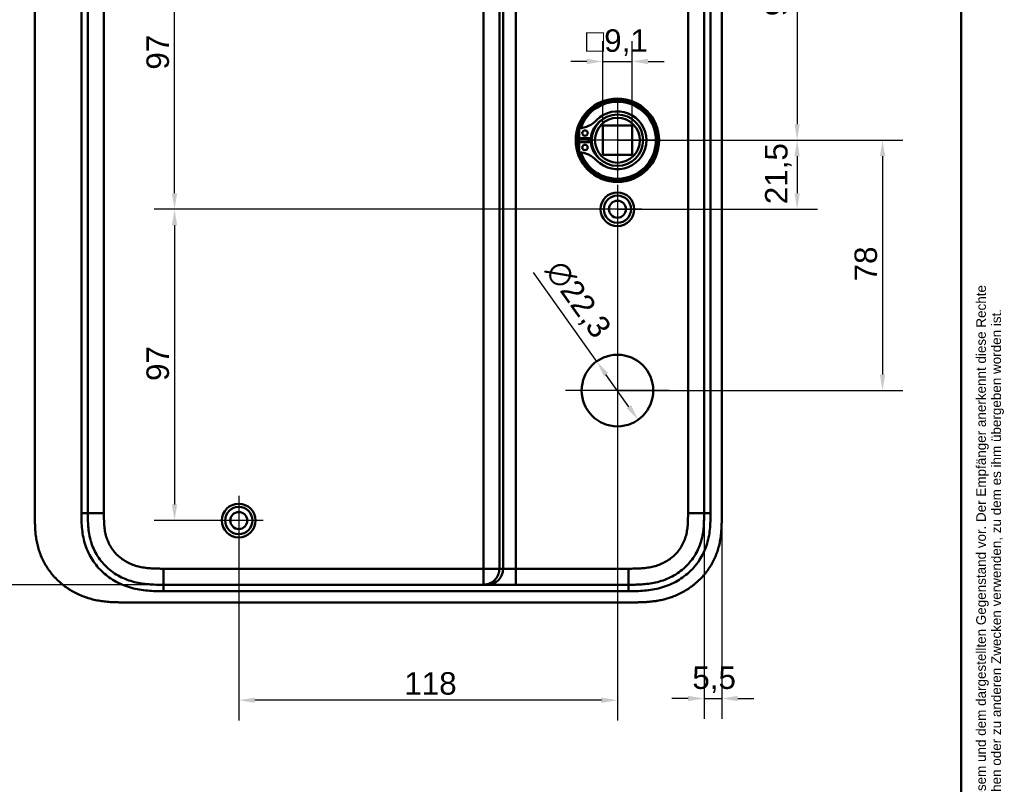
# Model space of a CAD drawing. Header units: millimetres. Extents: x 20 to 833, y 20 to 574.
# Tile 12 of 13: x 527 to 833, y 212 to 451. Entities that reach past the tile are written whole.
import ezdxf
from ezdxf.enums import TextEntityAlignment as Align

# ---------------------------------------------------------------- set-up
doc = ezdxf.new("R2010")
doc.units = ezdxf.units.MM
doc.header["$LTSCALE"] = 2
for name, color, linetype, lineweight in [('Bemaßungen(DIN)', 7, 'Continuous', 25), ('Mittelpunktmarkierung(DIN)', 7, 'Continuous', 25), ('Sichtbare Kanten(DIN)', 7, 'Continuous', 50), ('Sichtbare tangentiale Kanten(DIN)', 7, 'Continuous', 50), ('Skizziergeometrie(DIN)', 7, 'Continuous', 50), ('Symbole(DIN)', 7, 'Continuous', 25)]:
    doc.layers.add(name, color=color, linetype=linetype, lineweight=lineweight)
doc.styles.add('Aktuell-DIN', font='arial.ttf')
doc.styles.add('STANDARD-DIN~0', font='arial.ttf')
doc.styles.add('Textstil10', font='arial.ttf')
doc.styles.add('Textstil41', font='arial.ttf', dxfattribs={"width": 0.8})
doc.styles.add('Textstil83', font='arial.ttf', dxfattribs={"width": 0.8})
doc.dimstyles.new('CAD-LAN', dxfattribs={"dimscale": 2, "dimtxt": 3.5, "dimasz": 2.5, "dimexe": 3.175, "dimexo": 0, "dimgap": 0.8, "dimtad": 1, "dimrnd": 1e-08, "dimtxsty": 'STANDARD-DIN~0', "dimcen": 0.09, "dimdle": 10, "dimclrd": 250, "dimclre": 250, "dimclrt": 250, "dimadec": 0, "dimazin": 2, "dimtfac": 1, "dimtmove": 0, "dimatfit": 3, "dimfxl": 1, "dimtolj": 1, "dimtzin": 0, "dimlwd": 25, "dimlwe": 25, "dimarcsym": 0})

# ---------------------------------------------------------------- blocks, each defined once
blk = doc.blocks.new('Ränder Standardrahmen')
at = {"layer": 'Skizziergeometrie(DIN)', "flags": 128}
blk.add_lwpolyline([(10, 10), (10, 287), (410, 287), (410, 10), (10, 10)], dxfattribs=at)
blk = doc.blocks.new('Schriftfelder Heusser')
at = {"layer": 'Symbole(DIN)', "color": 7, "insert": (293.33, 191.7), "char_height": 1.5, "width": 182.3003, "attachment_point": 1, "rotation": 90, "line_spacing_factor": 0.944221, "style": 'Aktuell-DIN'}
blk.add_mtext('\\fArial|b0|i0;\\H1.5000;Die Schlossfabrik Heusser AG ist Eigentümerin dieses Dokumentes und behält sich alle Rechte an diesem und dem dargestellten Gegenstand vor. Der Empfänger anerkennt diese Rechte\\Pund wird das Dokument nicht ohne schriftliche Ermächtigung der Eigentümerin Dritten zugänglich machen oder zu anderen Zwecken verwenden, zu dem es ihm übergeben worden ist.\\P ', dxfattribs=at)
at = {"layer": 'Symbole(DIN)', "color": 179, "true_color": 0x262659, "style": 'Textstil10'}
blk.add_attdef('ERSTELLUNGSDATUM_001', (217.23, 218.29), '', height=2, dxfattribs=at)
at = {"layer": 'Symbole(DIN)', "color": 179, "true_color": 0x262659}
for tag, height, style, p in [('AUTOR', 2.49, 'Aktuell-DIN', (240.03, 219.26)), ('KONTROLLDATUM', 2, 'Textstil10', (217.42, 215.04)), ('KONTROLLIERT_VON', 2, 'Textstil10', (239.98, 215.05))]:
    blk.add_attdef(tag, text='', height=height, dxfattribs=dict(at, style=style)).set_placement(p, align=Align.MIDDLE_LEFT)
at = {"layer": 'Symbole(DIN)', "color": 7, "style": 'Textstil83', "width": 0.8}
blk.add_attdef('Anfänglicher_Ansichtsmaßstab_001', (281.57, 213.34), '', height=2.3, dxfattribs=at)
at = {"layer": 'Symbole(DIN)', "color": 179, "true_color": 0x262659, "style": 'Textstil10'}
blk.add_attdef('PROJEKT', text='', height=2, dxfattribs=at).set_placement((217.77, 209.72), align=Align.BOTTOM_LEFT)
at = {"layer": 'Symbole(DIN)', "color": 7, "style": 'Textstil41', "width": 0.8}
blk.add_attdef('STATUS', text='', height=5, dxfattribs=at).set_placement((284.53, 195.86), align=Align.MIDDLE_CENTER)
blk = doc.blocks.new('*D8')
at = {"layer": 'Bemaßungen(DIN)', "color": 250, "linetype": 'Continuous', "lineweight": 25, "true_color": 0x3f3f3f, "transparency": 16777216}
for p, q in [((716.32, 508.49), (775.2, 508.49)), ((768.85, 503.49), (768.85, 417.99)), ((712.85, 412.99), (775.2, 412.99))]:
    blk.add_line(p, q, dxfattribs=at)
at = {"layer": 'Bemaßungen(DIN)', "color": 250, "linetype": 'Continuous', "true_color": 0x3f3f3f, "transparency": 16777216}
for points in [[(768.02, 503.49), (769.68, 503.49), (768.85, 508.49)], [(768.02, 417.99), (769.68, 417.99), (768.85, 412.99)]]:
    blk.add_solid(points, dxfattribs=at)
at = {"layer": 'Defpoints', "color": 0, "linetype": 'Continuous', "transparency": 16777216}
for p in [(716.32, 508.49), (712.85, 412.99), (768.85, 412.99)]:
    blk.add_point(p, dxfattribs=at)
at = {"layer": 'Bemaßungen(DIN)', "color": 250, "linetype": 'Continuous', "lineweight": 25, "true_color": 0x3f3f3f, "transparency": 16777216, "insert": (758.84, 451.62), "char_height": 7, "attachment_point": 1, "rotation": 90, "style": 'STANDARD-DIN~0'}
blk.add_mtext('\\A1;95,5', dxfattribs=at)
blk = doc.blocks.new('*D9')
at = {"layer": 'Bemaßungen(DIN)', "color": 250, "linetype": 'Continuous', "lineweight": 25, "true_color": 0x3f3f3f, "transparency": 16777216}
for p, q in [((712.85, 412.99), (775.2, 412.99)), ((768.85, 407.99), (768.85, 396.49)), ((712.85, 391.49), (775.2, 391.49))]:
    blk.add_line(p, q, dxfattribs=at)
at = {"layer": 'Bemaßungen(DIN)', "color": 250, "linetype": 'Continuous', "true_color": 0x3f3f3f, "transparency": 16777216}
for points in [[(768.02, 407.99), (769.68, 407.99), (768.85, 412.99)], [(768.02, 396.49), (769.68, 396.49), (768.85, 391.49)]]:
    blk.add_solid(points, dxfattribs=at)
at = {"layer": 'Defpoints', "color": 0, "linetype": 'Continuous', "transparency": 16777216}
for p in [(712.85, 412.99), (712.85, 391.49), (768.85, 391.49)]:
    blk.add_point(p, dxfattribs=at)
at = {"layer": 'Bemaßungen(DIN)', "color": 250, "linetype": 'Continuous', "lineweight": 25, "true_color": 0x3f3f3f, "transparency": 16777216, "insert": (758.84, 393.06), "char_height": 7, "attachment_point": 1, "rotation": 90, "style": 'STANDARD-DIN~0'}
blk.add_mtext('\\A1;21,5', dxfattribs=at)
blk = doc.blocks.new('*D10')
at = {"layer": 'Bemaßungen(DIN)', "color": 250, "linetype": 'Continuous', "lineweight": 25, "true_color": 0x3f3f3f, "transparency": 16777216}
for p, q in [((712.85, 412.99), (801.82, 412.99)), ((795.47, 407.99), (795.47, 339.99)), ((712.85, 334.99), (801.82, 334.99))]:
    blk.add_line(p, q, dxfattribs=at)
at = {"layer": 'Bemaßungen(DIN)', "color": 250, "linetype": 'Continuous', "true_color": 0x3f3f3f, "transparency": 16777216}
for points in [[(794.64, 407.99), (796.31, 407.99), (795.47, 412.99)], [(794.64, 339.99), (796.31, 339.99), (795.47, 334.99)]]:
    blk.add_solid(points, dxfattribs=at)
at = {"layer": 'Defpoints', "color": 0, "linetype": 'Continuous', "transparency": 16777216}
for p in [(712.85, 412.99), (712.85, 334.99), (795.47, 334.99)]:
    blk.add_point(p, dxfattribs=at)
at = {"layer": 'Bemaßungen(DIN)', "color": 250, "linetype": 'Continuous', "lineweight": 25, "true_color": 0x3f3f3f, "transparency": 16777216, "insert": (786.73, 369), "char_height": 7, "attachment_point": 1, "rotation": 90, "style": 'STANDARD-DIN~0'}
blk.add_mtext('\\A1;78', dxfattribs=at)
blk = doc.blocks.new('*D11')
at = {"layer": 'Bemaßungen(DIN)', "color": 250, "linetype": 'Continuous', "lineweight": 25, "true_color": 0x3f3f3f, "transparency": 16777216}
for p, q in [((594.85, 488.49), (568.5, 488.49)), ((574.85, 396.49), (574.85, 483.49)), ((712.85, 391.49), (568.5, 391.49))]:
    blk.add_line(p, q, dxfattribs=at)
at = {"layer": 'Bemaßungen(DIN)', "color": 250, "linetype": 'Continuous', "true_color": 0x3f3f3f, "transparency": 16777216}
for points in [[(574.02, 483.49), (575.68, 483.49), (574.85, 488.49)], [(574.02, 396.49), (575.68, 396.49), (574.85, 391.49)]]:
    blk.add_solid(points, dxfattribs=at)
at = {"layer": 'Defpoints', "color": 0, "linetype": 'Continuous', "transparency": 16777216}
for p in [(574.85, 488.49), (594.85, 488.49), (712.85, 391.49)]:
    blk.add_point(p, dxfattribs=at)
at = {"layer": 'Bemaßungen(DIN)', "color": 250, "linetype": 'Continuous', "lineweight": 25, "true_color": 0x3f3f3f, "transparency": 16777216, "insert": (566.1, 434.98), "char_height": 7, "attachment_point": 1, "rotation": 90, "style": 'STANDARD-DIN~0'}
blk.add_mtext('\\A1;97', dxfattribs=at)
blk = doc.blocks.new('*D12')
at = {"layer": 'Bemaßungen(DIN)', "color": 250, "linetype": 'Continuous', "lineweight": 25, "true_color": 0x3f3f3f, "transparency": 16777216}
for p, q in [((712.85, 391.49), (568.5, 391.49)), ((574.85, 386.49), (574.85, 299.49)), ((594.85, 294.49), (568.5, 294.49))]:
    blk.add_line(p, q, dxfattribs=at)
at = {"layer": 'Bemaßungen(DIN)', "color": 250, "linetype": 'Continuous', "true_color": 0x3f3f3f, "transparency": 16777216}
for points in [[(574.02, 386.49), (575.68, 386.49), (574.85, 391.49)], [(574.02, 299.49), (575.68, 299.49), (574.85, 294.49)]]:
    blk.add_solid(points, dxfattribs=at)
at = {"layer": 'Defpoints', "color": 0, "linetype": 'Continuous', "transparency": 16777216}
for p in [(712.85, 391.49), (574.85, 294.49), (594.85, 294.49)]:
    blk.add_point(p, dxfattribs=at)
at = {"layer": 'Bemaßungen(DIN)', "color": 250, "linetype": 'Continuous', "lineweight": 25, "true_color": 0x3f3f3f, "transparency": 16777216, "insert": (566.1, 337.98), "char_height": 7, "attachment_point": 1, "rotation": 90, "style": 'STANDARD-DIN~0'}
blk.add_mtext('\\A1;97', dxfattribs=at)
blk = doc.blocks.new('*D13')
at = {"layer": 'Bemaßungen(DIN)', "color": 250, "linetype": 'Continuous', "lineweight": 25, "true_color": 0x3f3f3f, "transparency": 16777216}
for p, q in [((706.4, 344.08), (686.72, 371.81)), ((716.41, 329.97), (709.29, 340))]:
    blk.add_line(p, q, dxfattribs=at)
at = {"layer": 'Bemaßungen(DIN)', "color": 250, "linetype": 'Continuous', "true_color": 0x3f3f3f, "transparency": 16777216}
for points in [[(709.97, 340.49), (708.61, 339.52), (706.4, 344.08)], [(717.09, 330.46), (715.73, 329.49), (719.31, 325.9)]]:
    blk.add_solid(points, dxfattribs=at)
at = {"layer": 'Defpoints', "color": 0, "linetype": 'Continuous', "transparency": 16777216}
for p in [(706.4, 344.08), (719.31, 325.9)]:
    blk.add_point(p, dxfattribs=at)
at = {"layer": 'Bemaßungen(DIN)', "color": 250, "linetype": 'Continuous', "lineweight": 25, "true_color": 0x3f3f3f, "transparency": 16777216, "insert": (696, 376.43), "char_height": 7, "attachment_point": 1, "rotation": 305.3693, "style": 'STANDARD-DIN~0'}
blk.add_mtext('\\A1;∅22,3', dxfattribs=at)
blk = doc.blocks.new('*D14')
at = {"layer": 'Bemaßungen(DIN)', "color": 250, "linetype": 'Continuous', "lineweight": 25, "true_color": 0x3f3f3f, "transparency": 16777216}
for p, q in [((712.85, 383.84), (712.85, 232.14)), ((594.85, 286.84), (594.85, 232.14)), ((707.85, 238.49), (599.85, 238.49))]:
    blk.add_line(p, q, dxfattribs=at)
at = {"layer": 'Bemaßungen(DIN)', "color": 250, "linetype": 'Continuous', "true_color": 0x3f3f3f, "transparency": 16777216}
for points in [[(599.85, 239.32), (599.85, 237.66), (594.85, 238.49)], [(707.85, 239.32), (707.85, 237.66), (712.85, 238.49)]]:
    blk.add_solid(points, dxfattribs=at)
at = {"layer": 'Defpoints', "color": 0, "linetype": 'Continuous', "transparency": 16777216}
for p in [(712.85, 383.84), (594.85, 286.84), (594.85, 238.49)]:
    blk.add_point(p, dxfattribs=at)
at = {"layer": 'Bemaßungen(DIN)', "color": 250, "linetype": 'Continuous', "lineweight": 25, "true_color": 0x3f3f3f, "transparency": 16777216, "insert": (646.44, 247.24), "char_height": 7, "attachment_point": 1, "style": 'STANDARD-DIN~0'}
blk.add_mtext('\\A1;118', dxfattribs=at)
blk = doc.blocks.new('*D15')
at = {"layer": 'Bemaßungen(DIN)', "color": 250, "linetype": 'Continuous', "lineweight": 25, "true_color": 0x3f3f3f, "transparency": 16777216}
for p, q in [((739.85, 296.77), (739.85, 232.69)), ((745.35, 295.77), (745.35, 232.69)), ((734.85, 239.04), (729.85, 239.04)), ((739.85, 239.04), (745.35, 239.04)), ((750.35, 239.04), (755.35, 239.04))]:
    blk.add_line(p, q, dxfattribs=at)
at = {"layer": 'Bemaßungen(DIN)', "color": 250, "linetype": 'Continuous', "true_color": 0x3f3f3f, "transparency": 16777216}
for points in [[(734.85, 239.87), (734.85, 238.2), (739.85, 239.04)], [(750.35, 239.87), (750.35, 238.2), (745.35, 239.04)]]:
    blk.add_solid(points, dxfattribs=at)
at = {"layer": 'Defpoints', "color": 0, "linetype": 'Continuous', "transparency": 16777216}
for p in [(739.85, 296.77), (745.35, 295.77), (745.35, 239.04)]:
    blk.add_point(p, dxfattribs=at)
at = {"layer": 'Bemaßungen(DIN)', "color": 250, "linetype": 'Continuous', "lineweight": 25, "true_color": 0x3f3f3f, "transparency": 16777216, "insert": (736.2, 249.02), "char_height": 7, "attachment_point": 1, "style": 'STANDARD-DIN~0'}
blk.add_mtext('\\A1;5,5', dxfattribs=at)
blk = doc.blocks.new('*D18')
at = {"layer": 'Bemaßungen(DIN)', "color": 250, "linetype": 'Continuous', "lineweight": 25, "true_color": 0x3f3f3f, "transparency": 16777216}
for p, q in [((571.39, 508.49), (497.04, 508.49)), ((503.39, 503.49), (503.39, 279.49)), ((571.39, 274.49), (497.04, 274.49))]:
    blk.add_line(p, q, dxfattribs=at)
at = {"layer": 'Bemaßungen(DIN)', "color": 250, "linetype": 'Continuous', "true_color": 0x3f3f3f, "transparency": 16777216}
for points in [[(502.56, 503.49), (504.22, 503.49), (503.39, 508.49)], [(502.56, 279.49), (504.22, 279.49), (503.39, 274.49)]]:
    blk.add_solid(points, dxfattribs=at)
at = {"layer": 'Defpoints', "color": 0, "linetype": 'Continuous', "transparency": 16777216}
for p in [(571.39, 508.49), (503.39, 274.49), (571.39, 274.49)]:
    blk.add_point(p, dxfattribs=at)
at = {"layer": 'Bemaßungen(DIN)', "color": 250, "linetype": 'Continuous', "lineweight": 25, "true_color": 0x3f3f3f, "transparency": 16777216, "insert": (494.64, 383.71), "char_height": 7, "attachment_point": 1, "rotation": 90, "style": 'STANDARD-DIN~0'}
blk.add_mtext('\\A1;234', dxfattribs=at)
blk = doc.blocks.new('*D19')
at = {"layer": 'Bemaßungen(DIN)', "color": 250, "linetype": 'Continuous', "lineweight": 25, "true_color": 0x3f3f3f, "transparency": 16777216}
for p, q in [((708.3, 417.54), (708.3, 443.89)), ((717.4, 417.54), (717.4, 443.89)), ((703.3, 437.54), (698.3, 437.54)), ((708.3, 437.54), (717.4, 437.54)), ((722.4, 437.54), (727.4, 437.54))]:
    blk.add_line(p, q, dxfattribs=at)
at = {"layer": 'Bemaßungen(DIN)', "color": 250, "linetype": 'Continuous', "true_color": 0x3f3f3f, "transparency": 16777216}
for points in [[(703.3, 438.37), (703.3, 436.71), (708.3, 437.54)], [(722.4, 438.37), (722.4, 436.71), (717.4, 437.54)]]:
    blk.add_solid(points, dxfattribs=at)
at = {"layer": 'Defpoints', "color": 0, "linetype": 'Continuous', "transparency": 16777216}
for p in [(717.4, 437.54), (708.3, 417.54), (717.4, 417.54)]:
    blk.add_point(p, dxfattribs=at)
at = {"layer": 'Bemaßungen(DIN)', "color": 250, "linetype": 'Continuous', "lineweight": 25, "true_color": 0x3f3f3f, "transparency": 16777216, "insert": (703.08, 447.55), "char_height": 7, "attachment_point": 1, "style": 'STANDARD-DIN~0'}
blk.add_mtext('\\A1;\\fAIGDT|b0|i0;\\H7.0000;o\\fArial|b0|i0;\\H7.0000;9,1', dxfattribs=at)

msp = doc.modelspace()

# ---------------------------------------------------------------- linework, layer by layer
at = {"layer": 'Mittelpunktmarkierung(DIN)', "linetype": 'Continuous'}
for p, q in [((712.8513, 424.9897), (712.8513, 400.9897)), ((724.8513, 412.9897), (700.8513, 412.9897)), ((712.8513, 399.1397), (712.8513, 383.8397)), ((720.5013, 391.4897), (705.2013, 391.4897)), ((712.8513, 351.1397), (712.8513, 318.8397)), ((729.0013, 334.9897), (696.7013, 334.9897)), ((594.8513, 302.1397), (594.8513, 286.8397)), ((602.5013, 294.4897), (587.2013, 294.4897))]:
    msp.add_line(p, q, dxfattribs=at)
at = {"layer": 'Sichtbare Kanten(DIN)'}
for p, q in [((531.3513, 487.2054), (531.3513, 295.7327)), ((745.3513, 295.7741), (745.3513, 487.2053)), ((708.3013, 408.4397), (708.3013, 417.5397)), ((708.3013, 417.5397), (717.4013, 417.5397)), ((717.4013, 417.5397), (717.4013, 408.4397)), ((700.8932, 413.6064), (700.8932, 416.6303)), ((704.5932, 413.6064), (700.8932, 413.6064)), ((700.8932, 412.373), (704.5932, 412.373)), ((700.8932, 409.3491), (700.8932, 412.373)), ((717.4013, 408.4397), (708.3013, 408.4397)), ((671.0782, 274.4897), (571.3896, 274.4897)), ((672.2546, 274.4897), (671.0782, 274.4897)), ((681.2219, 274.4897), (672.2546, 274.4897)), ((716.3131, 274.4897), (681.2219, 274.4897)), ((716.3245, 274.4897), (716.3131, 274.4897)), ((558.8304, 268.9897), (717.3126, 268.9897))]:
    msp.add_line(p, q, dxfattribs=at)
for centre, radius in [((712.8513, 412.9897), 13), ((712.8513, 412.9897), 12.5), ((712.8513, 412.9897), 8), ((712.8513, 412.9897), 7), ((702.7432, 415.2214), 0.85), ((702.7432, 410.758), 0.85), ((712.8513, 391.4897), 5.25), ((712.8513, 391.4897), 4.25), ((712.8513, 391.4897), 2.65), ((712.8513, 334.9897), 11.15), ((594.8513, 294.4897), 5.25), ((594.8513, 294.4897), 4.25), ((594.8513, 294.4897), 2.65)]:
    msp.add_circle(centre, radius, dxfattribs=at)
for centre, radius, start, end in [((712.8513, 412.9897), 12, 198.172127, 161.827873), ((712.8513, 412.9897), 9.0167, 224.140905, 135.859095), ((700.1532, 425.3126), 8.6779, 274.967053, 315.859095), ((712.118, 412.9897), 7.55, 125.687104, 175.314993), ((712.8513, 412.9897), 8.2, 153.630564, 206.369436), ((712.8513, 412.9897), 12, 175.211021, 184.788979), ((712.8513, 412.9897), 9, 176.0711, 183.9289), ((712.118, 412.9897), 7.55, 184.685007, 234.312896), ((700.1532, 400.6668), 8.6779, 44.140905, 85.032947)]:
    msp.add_arc(centre, radius, start, end, dxfattribs=at)
for points in [[(547.8513, 296.7741), (547.8514, 391.4897), (547.8513, 486.2053)], [(739.8514, 486.2053), (739.8513, 391.4897), (739.8514, 296.7741)]]:
    msp.add_open_spline(points, degree=2, dxfattribs=at)
for points, knots in [([(531.3513, 295.6915), (531.3513, 295.1512), (531.3525, 294.0353), (531.3874, 292.6143), (531.4698, 291.1536), (531.5804, 289.9774), (531.7891, 288.5035), (532.0174, 287.3243), (532.3883, 285.858), (532.7559, 284.6945), (533.3082, 283.2609), (533.8247, 282.1345), (534.5634, 280.7614), (535.2279, 279.6946), (536.1468, 278.4097), (536.9506, 277.4242), (538.0349, 276.254), (538.9631, 275.3702), (540.1915, 274.3383), (541.2252, 273.5736), (542.5722, 272.6993), (543.6898, 272.0671), (545.1272, 271.3639), (546.3055, 270.8718), (547.8044, 270.3449), (549.0203, 269.9934), (550.5523, 269.6378), (551.7841, 269.418), (553.324, 269.2158), (554.5532, 269.1078), (556.0807, 269.0262), (557.4073, 268.9946), (558.4199, 268.9902), (558.8304, 268.9897)], [-0.997977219, -0.997977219, -0.997977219, -0.997977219, -0.958333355, -0.91666671, -0.895833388, -0.854166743, -0.83333342, -0.791666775, -0.770833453, -0.729166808, -0.708333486, -0.666666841, -0.645833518, -0.604166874, -0.583333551, -0.541666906, -0.520833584, -0.479166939, -0.458333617, -0.416666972, -0.395833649, -0.354167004, -0.333333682, -0.291667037, -0.270833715, -0.22916707, -0.208333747, -0.166667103, -0.14583378, -0.104167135, -0.083333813, -0.041667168, -0.013042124, -0.013042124, -0.013042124, -0.013042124]), ([(571.3896, 274.4897), (570.4061, 274.4897), (569.4226, 274.4907), (568.4285, 274.5252), (568.0797, 274.5373), (567.7386, 274.5529), (567.3843, 274.5744), (566.633, 274.6199), (565.9182, 274.6859), (565.1946, 274.7816), (564.4346, 274.8822), (563.6837, 275.0141), (562.9361, 275.1843), (562.1554, 275.362), (561.3856, 275.58), (560.629, 275.8423), (559.8516, 276.1118), (559.09, 276.4274), (558.351, 276.7898), (557.6017, 277.1572), (556.8747, 277.5732), (556.1792, 278.0349), (555.4774, 278.5009), (554.8055, 279.015), (554.1748, 279.5701), (554.0164, 279.7096), (553.8596, 279.8524), (553.7052, 279.9981), (553.2411, 280.436), (552.8006, 280.8978), (552.3861, 281.3812), (551.8325, 282.0268), (551.3247, 282.7122), (550.8695, 283.4288), (550.4162, 284.1424), (550.0138, 284.8889), (549.666, 285.6594), (549.3447, 286.3714), (549.0698, 287.1032), (548.8385, 287.8598), (548.8231, 287.91), (548.8081, 287.9599), (548.7935, 288.0089), (548.5668, 288.7722), (548.3858, 289.5571), (548.2481, 290.3539), (548.1165, 291.1155), (548.0265, 291.8708), (547.9656, 292.6421), (547.909, 293.3595), (547.88, 294.0353), (547.8647, 294.8056), (547.8511, 295.4907), (547.8513, 296.1324), (547.8513, 296.7741)], [0.00000012, 0.00000012, 0.00000012, 0.00000012, 0.29507015, 0.29507015, 0.29507015, 0.39858932, 0.39858932, 0.39858932, 0.6181101, 0.6181101, 0.6181101, 0.84866484, 0.84866484, 0.84866484, 1.08944362, 1.08944362, 1.08944362, 1.33685273, 1.33685273, 1.33685273, 1.58775958, 1.58775958, 1.58775958, 1.84094964, 1.84094964, 1.84094964, 1.90456374, 1.90456374, 1.90456374, 2.09575467, 2.09575467, 2.09575467, 2.35114981, 2.35114981, 2.35114981, 2.60548983, 2.60548983, 2.60548983, 2.840499, 2.840499, 2.840499, 2.85611996, 2.85611996, 2.85611996, 3.09960165, 3.09960165, 3.09960165, 3.33232279, 3.33232279, 3.33232279, 3.54877275, 3.54877275, 3.54877275, 3.74129164, 3.74129164, 3.74129164, 3.74129164]), ([(739.8514, 296.774), (739.8514, 296.1464), (739.8513, 295.4988), (739.8389, 294.8504), (739.8251, 294.1283), (739.7962, 293.405), (739.741, 292.6904), (739.6809, 291.9129), (739.5903, 291.1451), (739.4598, 290.3838), (739.3241, 289.5918), (739.1458, 288.8062), (738.9115, 288.0163), (738.6764, 287.2236), (738.3867, 286.4362), (738.0422, 285.6713), (737.6959, 284.9026), (737.2939, 284.1548), (736.8388, 283.4375), (736.3852, 282.7225), (735.8789, 282.0376), (735.3236, 281.3892), (734.774, 280.7475), (734.1734, 280.139), (733.5375, 279.5785), (732.9015, 279.0179), (732.2323, 278.5061), (731.5328, 278.0411), (730.8382, 277.5794), (730.1135, 277.1638), (729.3612, 276.7944), (728.6258, 276.4333), (727.8639, 276.1164), (727.0813, 275.8448), (726.3267, 275.583), (725.5529, 275.3634), (724.7694, 275.1849), (724.0215, 275.0145), (723.2651, 274.8816), (722.5019, 274.7808), (721.7785, 274.6853), (721.049, 274.6186), (720.3177, 274.5743), (719.6273, 274.5325), (718.9352, 274.5107), (718.249, 274.5), (717.5991, 274.4899), (716.9545, 274.4897), (716.3245, 274.4897)], [0, 0, 0, 0, 0.20033251, 0.20033251, 0.20033251, 0.42341762, 0.42341762, 0.42341762, 0.66616566, 0.66616566, 0.66616566, 0.91870231, 0.91870231, 0.91870231, 1.17212598, 1.17212598, 1.17212598, 1.4268172, 1.4268172, 1.4268172, 1.68070523, 1.68070523, 1.68070523, 1.93198857, 1.93198857, 1.93198857, 2.18331948, 2.18331948, 2.18331948, 2.43287068, 2.43287068, 2.43287068, 2.67676084, 2.67676084, 2.67676084, 2.91192776, 2.91192776, 2.91192776, 3.13637161, 3.13637161, 3.13637161, 3.34910435, 3.34910435, 3.34910435, 3.549929, 3.549929, 3.549929, 3.74015108, 3.74015108, 3.74015108, 3.74015108]), ([(717.3126, 268.9897), (717.9102, 268.9892), (718.9612, 268.9905), (720.1723, 269.0155), (721.085, 269.0507), (721.6947, 269.0835), (722.4576, 269.1376), (723.0683, 269.1921), (723.8317, 269.2755), (724.4422, 269.3553), (725.357, 269.4962), (726.2685, 269.6665), (727.6255, 269.9792), (728.8183, 270.3201), (730.2856, 270.8294), (731.4357, 271.3028), (732.837, 271.9758), (733.9264, 272.5788), (735.2414, 273.4119), (736.2527, 274.14), (737.4599, 275.1237), (738.3775, 275.9679), (739.4581, 277.0914), (740.2665, 278.0428), (741.2008, 279.2921), (741.885, 280.3373), (742.6557, 281.6956), (743.2015, 282.8202), (743.7932, 284.2639), (744.1934, 285.4474), (744.6006, 286.9503), (744.8552, 288.1671), (745.0665, 289.5454), (745.1682, 290.465), (745.2435, 291.3836), (745.2815, 291.9953), (745.3155, 292.7585), (745.3329, 293.3667), (745.3456, 294.1235), (745.3511, 294.8768), (745.3514, 295.4756), (745.3513, 295.7741)], [-0.999997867, -0.999997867, -0.999997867, -0.999997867, -0.958331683, -0.927082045, -0.916665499, -0.895832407, -0.885415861, -0.864582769, -0.854166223, -0.833333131, -0.822916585, -0.791666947, -0.770833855, -0.729167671, -0.708334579, -0.666668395, -0.645835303, -0.604169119, -0.583336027, -0.541669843, -0.520836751, -0.479170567, -0.458337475, -0.416671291, -0.395838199, -0.354172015, -0.333338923, -0.291672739, -0.270839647, -0.229173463, -0.208340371, -0.166674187, -0.145841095, -0.114591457, -0.104174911, -0.083341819, -0.072925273, -0.052092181, -0.041675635, -0.020842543, -0.000009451, -0.000009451, -0.000009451, -0.000009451])]:
    msp.add_open_spline(points, degree=3, knots=knots, dxfattribs=at)
at = {"layer": 'Sichtbare tangentiale Kanten(DIN)'}
for p, q in [((671.0782, 503.4897), (671.0782, 279.4897)), ((676.06, 279.4897), (676.06, 503.4897)), ((677.2364, 503.4897), (677.2364, 279.4897)), ((681.2219, 279.4897), (681.2219, 503.4897)), ((545.8513, 296.7741), (547.8513, 296.7741)), ((552.8513, 296.774), (547.8513, 296.774)), ((739.8514, 296.774), (734.8514, 296.774)), ((739.8514, 296.7741), (741.8511, 296.7741)), ((671.0782, 279.4897), (571.3897, 279.4897)), ((571.3897, 279.4897), (571.3897, 274.4897)), ((671.0782, 274.4897), (671.0782, 279.4897)), ((671.0782, 279.4897), (676.06, 279.4897)), ((677.2364, 279.4897), (676.06, 279.4897)), ((681.2219, 279.4897), (677.2364, 279.4897)), ((716.3245, 279.4897), (681.2219, 279.4897)), ((681.2219, 274.4897), (681.2219, 279.4897)), ((716.3245, 274.4897), (716.3245, 279.4897)), ((571.3898, 274.4897), (571.3898, 272.4904)), ((716.3132, 274.4897), (716.3132, 272.4897))]:
    msp.add_line(p, q, dxfattribs=at)
for points, degree in [([(545.8513, 296.7741), (545.8514, 359.9178), (545.8514, 423.0614), (545.8516, 486.2053)], 3), ([(552.8513, 296.774), (552.8514, 359.9177), (552.8514, 423.0614), (552.8513, 486.2054)], 3), ([(734.8514, 486.2054), (734.8514, 423.0617), (734.8514, 359.9179), (734.8514, 296.774)], 3), ([(741.8514, 486.2053), (741.8514, 423.0617), (741.8514, 359.918), (741.8511, 296.7741)], 3), ([(676.06, 279.4897), (676.06, 279.3862), (676.0548, 279.1803), (676.0315, 278.8754), (675.9706, 278.4777), (675.8473, 277.9979), (675.6791, 277.5379), (675.4687, 277.1002), (675.2185, 276.6873), (674.9311, 276.3018), (674.6089, 275.9461), (674.2545, 275.6228), (673.8704, 275.3343), (673.459, 275.0832), (673.0229, 274.872), (672.5646, 274.7033), (672.0865, 274.5794), (671.6903, 274.5183), (671.3865, 274.495), (671.1814, 274.4897), (671.0782, 274.4897)], 5), ([(672.2546, 274.4897), (675.006, 274.4897), (677.2364, 276.7283), (677.2364, 279.4897)], 3), ([(716.3132, 272.4897), (668.0054, 272.4897), (619.6977, 272.4897), (571.3898, 272.4904)], 3)]:
    msp.add_open_spline(points, degree=degree, dxfattribs=at)
for points, knots in [([(571.3898, 272.4904), (571.1728, 272.4904), (570.9559, 272.4904), (570.739, 272.4905), (570.5383, 272.4906), (570.3377, 272.4915), (570.137, 272.4928), (570.0367, 272.4934), (569.9364, 272.4941), (569.836, 272.4951), (569.5419, 272.498), (569.2478, 272.5027), (568.9332, 272.51), (568.926, 272.5102), (568.9187, 272.5103), (568.9114, 272.5105), (568.0274, 272.5314), (567.2283, 272.5707), (566.4201, 272.6387), (566.4057, 272.64), (566.3913, 272.6412), (566.3769, 272.6424), (565.5546, 272.7127), (564.7254, 272.8146), (563.9023, 272.9546), (563.8944, 272.9559), (563.8865, 272.9573), (563.8786, 272.9586), (563.0513, 273.1001), (562.229, 273.2801), (561.4164, 273.5043), (561.41, 273.5061), (561.4036, 273.5079), (561.3972, 273.5096), (559.758, 273.9634), (558.1561, 274.6008), (556.6824, 275.4004), (555.2033, 276.2029), (553.7862, 277.2072), (552.5402, 278.3502), (551.304, 279.4842), (550.1949, 280.7921), (549.2837, 282.1967), (548.3751, 283.5975), (547.6376, 285.1322), (547.102, 286.7255), (547.1006, 286.7295), (547.0992, 286.7336), (547.0979, 286.7376), (546.8297, 287.5371), (546.6094, 288.3582), (546.4367, 289.1804), (546.4353, 289.1871), (546.4339, 289.1938), (546.4325, 289.2005), (546.2601, 290.0248), (546.1326, 290.8643), (546.0446, 291.6941), (546.0431, 291.7079), (546.0417, 291.7217), (546.0402, 291.7356), (545.9546, 292.5544), (545.9047, 293.3711), (545.878, 294.2471), (545.8776, 294.2598), (545.8772, 294.2725), (545.8768, 294.2852), (545.8516, 295.139), (545.8513, 295.9565), (545.8513, 296.7741)], [0, 0, 0, 0, 0.06507766, 0.06507766, 0.06507766, 0.12528273, 0.12528273, 0.12528273, 0.15538526, 0.15538526, 0.15538526, 0.24365675, 0.24365675, 0.24365675, 0.24569285, 0.24569285, 0.24569285, 0.49300086, 0.49300086, 0.49300086, 0.4974115, 0.4974115, 0.4974115, 0.74890807, 0.74890807, 0.74890807, 0.75132137, 0.75132137, 0.75132137, 1.00413209, 1.00413209, 1.00413209, 1.00612672, 1.00612672, 1.00612672, 1.51621493, 1.51621493, 1.51621493, 2.02817175, 2.02817175, 2.02817175, 2.53612225, 2.53612225, 2.53612225, 3.04268591, 3.04268591, 3.04268591, 3.04397533, 3.04397533, 3.04397533, 3.29809426, 3.29809426, 3.29809426, 3.30016358, 3.30016358, 3.30016358, 3.55484367, 3.55484367, 3.55484367, 3.55908615, 3.55908615, 3.55908615, 3.81045046, 3.81045046, 3.81045046, 3.81409287, 3.81409287, 3.81409287, 4.05937582, 4.05937582, 4.05937582, 4.05937582]), ([(571.3897, 279.4897), (571.1488, 279.4897), (570.9079, 279.4897), (570.667, 279.4903), (570.5925, 279.4905), (570.5181, 279.4907), (570.4436, 279.4909), (570.3692, 279.4912), (570.2948, 279.4917), (570.2203, 279.4921), (570.0714, 279.4931), (569.9226, 279.4941), (569.7737, 279.4959), (569.6993, 279.4968), (569.6248, 279.498), (569.5504, 279.4991), (569.3965, 279.5014), (569.2426, 279.5042), (569.0887, 279.5079), (569.0118, 279.5097), (568.9349, 279.5119), (568.8579, 279.5141), (568.781, 279.5163), (568.7041, 279.5187), (568.624, 279.5214), (568.311, 279.5321), (568.0131, 279.5456), (567.7049, 279.5641), (567.6977, 279.5646), (567.6905, 279.565), (567.6832, 279.5654), (567.0625, 279.6031), (566.469, 279.6572), (565.872, 279.7356), (565.8631, 279.7368), (565.8541, 279.738), (565.8451, 279.7392), (565.244, 279.8188), (564.6493, 279.9226), (564.0586, 280.0567), (564.0533, 280.0579), (564.0481, 280.0591), (564.0428, 280.0603), (563.4458, 280.1963), (562.8517, 280.364), (562.274, 280.5639), (562.2706, 280.5651), (562.2672, 280.5663), (562.2639, 280.5674), (561.6815, 280.7694), (561.1054, 281.0078), (560.5507, 281.2799), (559.9973, 281.5513), (559.4579, 281.8598), (558.9437, 282.2011), (558.431, 282.5416), (557.9383, 282.9183), (557.4764, 283.325), (557.0164, 283.7301), (556.5813, 284.1699), (556.1825, 284.6349), (555.7845, 285.0991), (555.4175, 285.5941), (555.09, 286.1097), (554.7642, 286.6225), (554.4736, 287.162), (554.2242, 287.7145), (553.9749, 288.2667), (553.7631, 288.8401), (553.5902, 289.4202), (553.5889, 289.4245), (553.5877, 289.4288), (553.5864, 289.433), (553.4144, 290.0124), (553.2792, 290.6043), (553.1762, 291.1988), (553.1747, 291.2074), (553.1732, 291.216), (553.1718, 291.2246), (553.0692, 291.8223), (552.9978, 292.4247), (552.9488, 293.0509), (552.9483, 293.0583), (552.9477, 293.0656), (552.9471, 293.073), (552.923, 293.3845), (552.9056, 293.6862), (552.892, 293.9952), (552.8781, 294.3129), (552.8689, 294.6288), (552.8628, 294.9441), (552.851, 295.5558), (552.851, 296.1658), (552.8513, 296.774)], [0, 0, 0, 0, 0.07226959, 0.07226959, 0.07226959, 0.09460256, 0.09460256, 0.09460256, 0.11693552, 0.11693552, 0.11693552, 0.16160146, 0.16160146, 0.16160146, 0.18393443, 0.18393443, 0.18393443, 0.23010863, 0.23010863, 0.23010863, 0.25319573, 0.25319573, 0.25319573, 0.27628283, 0.27628283, 0.27628283, 0.36651767, 0.36651767, 0.36651767, 0.36863123, 0.36863123, 0.36863123, 0.55006704, 0.55006704, 0.55006704, 0.5527949, 0.5527949, 0.5527949, 0.7354684, 0.7354684, 0.7354684, 0.73709258, 0.73709258, 0.73709258, 0.92172864, 0.92172864, 0.92172864, 0.92280811, 0.92280811, 0.92280811, 1.10898224, 1.10898224, 1.10898224, 1.29469812, 1.29469812, 1.29469812, 1.47992205, 1.47992205, 1.47992205, 1.6644007, 1.6644007, 1.6644007, 1.84853828, 1.84853828, 1.84853828, 2.03168687, 2.03168687, 2.03168687, 2.21476727, 2.21476727, 2.21476727, 2.21611236, 2.21611236, 2.21611236, 2.39887625, 2.39887625, 2.39887625, 2.40151665, 2.40151665, 2.40151665, 2.58521247, 2.58521247, 2.58521247, 2.58737964, 2.58737964, 2.58737964, 2.67889059, 2.67889059, 2.67889059, 2.77300349, 2.77300349, 2.77300349, 2.95556719, 2.95556719, 2.95556719, 2.95556719]), ([(734.8514, 296.774), (734.8514, 296.5333), (734.8515, 296.2926), (734.8509, 296.0519), (734.8506, 295.9043), (734.8497, 295.7568), (734.8485, 295.6093), (734.8479, 295.5355), (734.8473, 295.4617), (734.8465, 295.388), (734.8457, 295.3142), (734.8447, 295.2404), (734.8436, 295.1667), (734.8425, 295.0929), (734.8413, 295.0192), (734.8399, 294.9454), (734.8341, 294.6332), (734.8254, 294.3198), (734.8112, 294.0004), (734.7974, 293.6884), (734.7799, 293.3868), (734.7559, 293.0756), (734.7553, 293.0682), (734.7547, 293.0608), (734.7541, 293.0535), (734.7052, 292.4277), (734.634, 291.8256), (734.5316, 291.2283), (734.5302, 291.2197), (734.5287, 291.2112), (734.5272, 291.2026), (734.4245, 290.6084), (734.2895, 290.0169), (734.1178, 289.4378), (734.1165, 289.4336), (734.1153, 289.4293), (734.114, 289.425), (733.9415, 288.8452), (733.73, 288.2721), (733.4812, 287.7201), (733.2322, 287.168), (732.942, 286.6287), (732.6168, 286.1161), (732.2903, 285.6015), (731.9243, 285.1069), (731.5277, 284.6436), (731.1291, 284.178), (730.694, 283.7375), (730.2339, 283.3317), (729.7727, 282.9249), (729.2808, 282.5483), (728.7686, 282.2075), (728.2551, 281.8659), (727.7161, 281.5572), (727.1633, 281.2855), (726.6093, 281.0131), (726.0338, 280.7743), (725.452, 280.572), (725.4487, 280.5708), (725.4453, 280.5696), (725.4419, 280.5685), (724.8648, 280.3682), (724.2712, 280.2001), (723.6747, 280.0636), (723.6694, 280.0624), (723.6642, 280.0612), (723.659, 280.06), (723.0687, 279.9255), (722.4744, 279.8214), (721.8738, 279.7413), (721.8648, 279.7401), (721.8559, 279.7389), (721.847, 279.7377), (721.2504, 279.659), (720.6572, 279.6045), (720.037, 279.5665), (720.0298, 279.5661), (720.0226, 279.5656), (720.0155, 279.5652), (719.7075, 279.5465), (719.4099, 279.5329), (719.1056, 279.5224), (718.793, 279.5115), (718.4818, 279.5042), (718.1713, 279.4993), (717.5535, 279.4896), (716.9386, 279.4895), (716.3245, 279.4897)], [25.77708229, 25.77708229, 25.77708229, 25.77708229, 25.84929399, 25.84929399, 25.84929399, 25.89356572, 25.89356572, 25.89356572, 25.91570158, 25.91570158, 25.91570158, 25.93783745, 25.93783745, 25.93783745, 25.95996549, 25.95996549, 25.95996549, 26.05358694, 26.05358694, 26.05358694, 26.14503689, 26.14503689, 26.14503689, 26.14720056, 26.14720056, 26.14720056, 26.33077347, 26.33077347, 26.33077347, 26.33341345, 26.33341345, 26.33341345, 26.51605997, 26.51605997, 26.51605997, 26.51740202, 26.51740202, 26.51740202, 26.70035849, 26.70035849, 26.70035849, 26.88337781, 26.88337781, 26.88337781, 27.06710718, 27.06710718, 27.06710718, 27.25173009, 27.25173009, 27.25173009, 27.43682672, 27.43682672, 27.43682672, 27.62241725, 27.62241725, 27.62241725, 27.80846503, 27.80846503, 27.80846503, 27.80953911, 27.80953911, 27.80953911, 27.99405495, 27.99405495, 27.99405495, 27.99567068, 27.99567068, 27.99567068, 28.17823175, 28.17823175, 28.17823175, 28.18094441, 28.18094441, 28.18094441, 28.36227332, 28.36227332, 28.36227332, 28.36437264, 28.36437264, 28.36437264, 28.45455735, 28.45455735, 28.45455735, 28.54720616, 28.54720616, 28.54720616, 28.73152441, 28.73152441, 28.73152441, 28.73152441]), ([(741.8511, 296.7741), (741.8511, 296.6525), (741.8511, 296.531), (741.8511, 296.3083), (741.8511, 296.2071), (741.8506, 296.0048), (741.8502, 295.9036), (741.8471, 295.2968), (741.8409, 294.7909), (741.8259, 294.2854)], [0, 0, 0, 0, 0.036465, 0.036465, 0.066817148, 0.066817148, 0.097169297, 0.097169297, 0.248930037, 0.248930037, 0.248930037, 0.248930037]), ([(741.8259, 294.2854), (741.7989, 293.3722), (741.7482, 292.5546), (741.6626, 291.7358), (741.6611, 291.7219), (741.6597, 291.7081), (741.6582, 291.6943), (741.5702, 290.8645), (741.4427, 290.0249), (741.2703, 289.2006), (741.2689, 289.1939), (741.2675, 289.1872), (741.2661, 289.1805), (741.0934, 288.3582), (740.8731, 287.5372), (740.6049, 286.7377), (740.6036, 286.7336), (740.6022, 286.7295), (740.6008, 286.7255), (740.0652, 285.1322), (739.3277, 283.5975), (738.4192, 282.1969), (737.8619, 281.3378), (737.2313, 280.5137), (736.5398, 279.7428)], [0.24893004, 0.24893004, 0.24893004, 0.24893004, 0.50029533, 0.50029533, 0.50029533, 0.50453898, 0.50453898, 0.50453898, 0.75922775, 0.75922775, 0.75922775, 0.76129715, 0.76129715, 0.76129715, 1.01542278, 1.01542278, 1.01542278, 1.01671254, 1.01671254, 1.01671254, 1.52327384, 1.52327384, 1.52327384, 1.83398697, 1.83398697, 1.83398697, 1.83398697]), ([(736.5398, 279.7428), (736.102, 279.2547), (735.6399, 278.7881), (735.1627, 278.3503), (733.9193, 277.2097), (732.5011, 276.2038), (731.0205, 275.4005), (729.5468, 274.6009), (727.9449, 273.9634), (726.3058, 273.5097), (726.2994, 273.5079), (726.293, 273.5061), (726.2865, 273.5044), (725.474, 273.2802), (724.6516, 273.1001), (723.8243, 272.9586), (723.8165, 272.9573), (723.8086, 272.956), (723.8007, 272.9546), (722.9776, 272.8146), (722.1485, 272.7127), (721.3262, 272.6424), (721.3118, 272.6412), (721.2973, 272.64), (721.2829, 272.6388), (720.4747, 272.5707), (719.6761, 272.5318), (718.8107, 272.5107), (718.797, 272.5104), (718.7834, 272.5101), (718.7698, 272.5098), (717.925, 272.4899), (717.1192, 272.4897), (716.3132, 272.4897)], [0, 0, 0, 0, 0.19669863, 0.19669863, 0.19669863, 0.70917928, 0.70917928, 0.70917928, 1.21926624, 1.21926624, 1.21926624, 1.22126493, 1.22126493, 1.22126493, 1.47406971, 1.47406971, 1.47406971, 1.47647275, 1.47647275, 1.47647275, 1.72797741, 1.72797741, 1.72797741, 1.73239112, 1.73239112, 1.73239112, 1.97969361, 1.97969361, 1.97969361, 1.98358619, 1.98358619, 1.98358619, 2.22538029, 2.22538029, 2.22538029, 2.22538029])]:
    msp.add_open_spline(points, degree=3, knots=knots, dxfattribs=at)

# ---------------------------------------------------------------- block references
at = {"xscale": 2, "yscale": 2, "zscale": 2}
for name, p in [('Ränder Standardrahmen', (0, 0)), ('Schriftfelder Heusser', (238, -362.8333))]:
    msp.add_blockref(name, p, dxfattribs=at)

# ---------------------------------------------------------------- dimensions: what is measured, and where the dimension line sits
at = {"layer": 'Bemaßungen(DIN)', "color": 250, "linetype": 'Continuous', "lineweight": 25, "true_color": 0x3f3f3f}
for base, p1, p2, angle, override, picture, middle in [((503.3896, 274.4897), (571.3896, 508.4897), (571.3896, 274.4897), 90, {"dimgap": 0.8, "dimdec": 2, "dimtol": 0, "dimlim": 0, "dimtp": 0, "dimtm": 0, "dimtdec": 2, "dimtofl": 0, "dimatfit": 1}, '*D18', (503.3896, 391.4897)), ((768.8513, 412.9897), (716.3245, 508.4897), (712.8513, 412.9897), 90, {"dimgap": 0.8, "dimdec": 2, "dimtol": 0, "dimlim": 0, "dimtp": 0, "dimtm": 0, "dimtdec": 2, "dimtofl": 0, "dimatfit": 1}, '*D8', (768.8513, 460.7397)), ((574.8513, 488.4897), (712.8513, 391.4897), (594.8513, 488.4897), 90, {"dimgap": 0.8, "dimdec": 2, "dimtol": 0, "dimlim": 0, "dimtp": 0, "dimtm": 0, "dimtdec": 2, "dimtofl": 0, "dimatfit": 1}, '*D11', (574.8513, 439.9897)), ((768.8513, 391.4897), (712.8513, 412.9897), (712.8513, 391.4897), 90, {"dimgap": 0.8, "dimdec": 2, "dimtol": 0, "dimlim": 0, "dimtp": 0, "dimtm": 0, "dimtdec": 2, "dimtofl": 0, "dimatfit": 1}, '*D9', (768.8513, 402.2397)), ((795.4738, 334.9897), (712.8513, 412.9897), (712.8513, 334.9897), 90, {"dimgap": 0.8, "dimdec": 2, "dimtol": 0, "dimlim": 0, "dimtp": 0, "dimtm": 0, "dimtdec": 2, "dimtofl": 0, "dimatfit": 1}, '*D10', (795.4738, 373.9897)), ((574.8513, 294.4897), (712.8513, 391.4897), (594.8513, 294.4897), 90, {"dimgap": 0.8, "dimdec": 2, "dimtol": 0, "dimlim": 0, "dimtp": 0, "dimtm": 0, "dimtdec": 2, "dimtofl": 0, "dimatfit": 1}, '*D12', (574.8513, 342.9897)), ((594.8513, 238.4897), (712.8513, 383.8397), (594.8513, 286.8397), 180, {"dimgap": 0.8, "dimdec": 2, "dimtol": 0, "dimlim": 0, "dimtp": 0, "dimtm": 0, "dimtdec": 2, "dimtofl": 0, "dimatfit": 1}, '*D14', (653.8513, 238.4897)), ((745.3513, 239.0361), (739.8514, 296.774), (745.3513, 295.7741), 180, {"dimgap": 0.8, "dimdec": 2, "dimtol": 0, "dimlim": 0, "dimtp": 0, "dimtm": 0, "dimtdec": 2, "dimtofl": 1, "dimatfit": 1}, '*D15', (742.6014, 239.0361))]:
    dim = msp.add_linear_dim(base=base, p1=p1, p2=p2, angle=angle, dimstyle='CAD-LAN', override=override, dxfattribs=at)
    dim.commit()
    dim.dimension.update_dxf_attribs({"geometry": picture, "text_midpoint": middle, "dimtype": 160})
dim = msp.add_linear_dim(base=(717.4013, 437.5397), p1=(708.3013, 417.5397), p2=(717.4013, 417.5397), angle=180, text='\\fAIGDT|b0|i0;\\H7.0000;o\\fArial|b0|i0;\\H7.0000;<>', dimstyle='CAD-LAN', override={"dimgap": 0.8, "dimdec": 2, "dimtol": 0, "dimlim": 0, "dimtp": 0, "dimtm": 0, "dimtdec": 2, "dimtofl": 1, "dimatfit": 1}, dxfattribs=at)
dim.commit()
dim.dimension.update_dxf_attribs({"geometry": '*D19', "text_midpoint": (712.8513, 437.5397), "dimtype": 160})
dim = msp.add_diameter_dim_2p(p1=(719.3054, 325.8976), p2=(706.3972, 344.0818), dimstyle='CAD-LAN', override={"dimgap": 0.8, "dimdec": 2, "dimlfac": 1, "dimtol": 0, "dimlim": 0, "dimtp": 0, "dimtm": 0, "dimtdec": 2, "dimatfit": 2}, dxfattribs=at)
dim.commit()
dim.dimension.update_dxf_attribs({"geometry": '*D13', "text_midpoint": (695.1101, 359.9824), "dimtype": 163})

doc.saveas('drawing.dxf')
